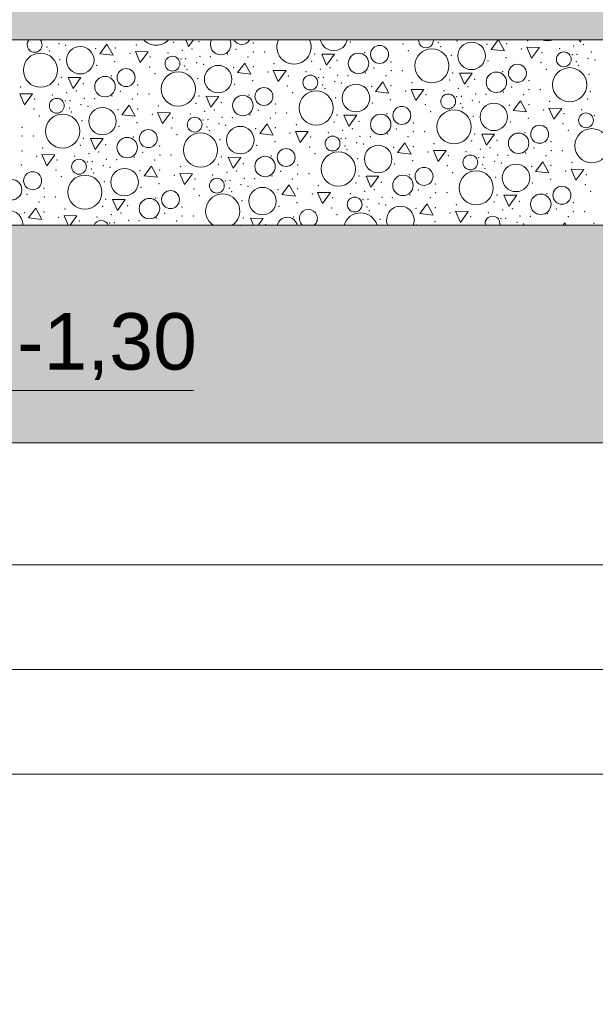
# Model space of a CAD drawing. Header units: millimetres. Extents: x -12989 to 402831, y -50461 to 30884.
# Tile 26 of 175: x 365589 to 367017, y -48653 to -46211. Entities that reach past the tile are written whole.
import ezdxf

# ---------------------------------------------------------------- set-up
doc = ezdxf.new("R2010")
doc.units = ezdxf.units.MM
doc.header["$MEASUREMENT"] = 0
doc.linetypes.add('Wipeout_Contour', pattern=[1000, 0, -1000])
doc.layers.add('A__STROPY', color=7, linetype='Continuous')
doc.layers.add('Nowe_A_WYM', color=7, linetype='Continuous')
doc.layers.add('A__STROPY_Nr_pióra__173', color=7, linetype='Continuous', lineweight=5, true_color=0x6a6a6a)
doc.layers.add('A__STROPY_Nr_pióra__178', color=7, linetype='Continuous', lineweight=5, true_color=0x6a6a6a)
for name, color, linetype, lineweight in [('A__STROPY_Nr_pióra__49', 7, 'Continuous', 15), ('A__STROPY_Nr_pióra__69', 7, 'Continuous', 13), ('Nowe_A_WYM_Nr_pióra__1', 7, 'Continuous', 13), ('Nowe_A_WYM_Nr_pióra__45', 7, 'Continuous', 15), ('Nowe_A_WYM_Nr_pióra__85', 7, 'Continuous', 13)]:
    doc.layers.add(name, color=color, linetype=linetype, lineweight=lineweight)
doc.styles.add('STYL_AUTOMATYCZNY_4', font='arial.ttf')
doc.dimstyles.new('STYL_AUTOMATYCZNY__1', dxfattribs={"dimtxt": 139.999998, "dimasz": 57, "dimexe": 0.18, "dimexo": 0.0625, "dimgap": 0, "dimtad": 1, "dimtih": 1, "dimtoh": 1, "dimdec": 0, "dimlfac": 0.1, "dimzin": 0, "dimdsep": 46, "dimtxsty": 'STYL_AUTOMATYCZNY_4', "dimblk": 'ARROWHEAD_6', "dimblk1": 'ARROWHEAD_6', "dimblk2": 'ARROWHEAD_6', "dimcen": 0.09, "dimse1": 1, "dimse2": 1, "dimclrd": 7, "dimclre": 7, "dimclrt": 7, "dimadec": 0, "dimazin": 0, "dimtfac": 1, "dimtdec": 4, "dimtmove": 0, "dimatfit": 3, "dimfxl": 0, "dimtolj": 1, "dimtzin": 0, "dimarcsym": 0})

# ---------------------------------------------------------------- blocks, each defined once
blk = doc.blocks.new('*X191', base_point=(362576.7, -45960.6))
at = {"layer": 'A__STROPY_Nr_pióra__178', "color": 251, "linetype": 'Continuous', "lineweight": 5, "true_color": 0x6a6a6a}
for p, q in [((366001.5, -46260.6), (366008.5, -46276.7)), ((366008.5, -46276.7), (366020.2, -46260.6)), ((366776.7, -46260.6), (366758.6, -46284.3)), ((366791.9, -46288.2), (366776.8, -46260.6)), ((366977.1, -46260.6), (366979.4, -46266)), ((366979.4, -46266), (366983.3, -46260.6)), ((365805.9, -46271.2), (365787.8, -46295)), ((365821, -46299), (365805.9, -46271.2)), ((366758.6, -46284.3), (366791.9, -46288.2)), ((366847.3, -46279), (366859.3, -46306.4)), ((366878.9, -46279.3), (366847.3, -46279)), ((366859.3, -46306.4), (366878.9, -46279.3)), ((365787.8, -46295), (365821, -46299)), ((365876.4, -46289.7), (365888.4, -46317.2)), ((365908.1, -46290), (365876.4, -46289.7)), ((365888.4, -46317.2), (365908.1, -46290)), ((366338.6, -46296.1), (366350.5, -46323.6)), ((366370.2, -46296.4), (366338.6, -46296.1)), ((366350.5, -46323.6), (366370.2, -46296.4)), ((366147.9, -46318.1), (366129.7, -46341.9)), ((366163, -46345.8), (366147.9, -46318.1)), ((365709.7, -46353.7), (365721.6, -46381.1)), ((365741.3, -46354), (365709.7, -46353.7)), ((365721.6, -46381.1), (365741.3, -46354)), ((366129.7, -46341.9), (366163, -46345.8)), ((366218.4, -46336.6), (366230.4, -46364)), ((366250, -46336.9), (366218.4, -46336.6)), ((366230.4, -46364), (366250, -46336.9)), ((366680.6, -46343), (366692.5, -46370.4)), ((366712.2, -46343.3), (366680.6, -46343)), ((366692.5, -46370.4), (366712.2, -46343.3)), ((366489.9, -46364.9), (366471.7, -46388.7)), ((366505, -46392.7), (366489.9, -46364.9)), ((366560.4, -46383.4), (366572.3, -46410.9)), ((366592, -46383.7), (366560.4, -46383.4)), ((366572.3, -46410.9), (366592, -46383.7)), ((365589.5, -46394.2), (365601.4, -46421.6)), ((365621.1, -46394.5), (365589.5, -46394.2)), ((365601.4, -46421.6), (365621.1, -46394.5)), ((366051.6, -46400.6), (366063.6, -46428)), ((366083.3, -46400.9), (366051.6, -46400.6)), ((366063.6, -46428), (366083.3, -46400.9)), ((366471.7, -46388.7), (366505, -46392.7)), ((365860.9, -46422.5), (365842.8, -46446.3)), ((365876.1, -46450.2), (365860.9, -46422.5)), ((366831.8, -46411.8), (366813.7, -46435.6)), ((366847, -46439.5), (366831.8, -46411.8)), ((366902.4, -46430.3), (366914.3, -46457.7)), ((366934, -46430.6), (366902.4, -46430.3)), ((366914.3, -46457.7), (366934, -46430.6)), ((365842.8, -46446.3), (365876.1, -46450.2)), ((365931.5, -46441), (365943.4, -46468.5)), ((365963.1, -46441.3), (365931.5, -46441)), ((365943.4, -46468.5), (365963.1, -46441.3)), ((366393.6, -46447.4), (366405.6, -46474.9)), ((366425.3, -46447.7), (366393.6, -46447.4)), ((366405.6, -46474.9), (366425.3, -46447.7)), ((366813.7, -46435.6), (366847, -46439.5)), ((366202.9, -46469.3), (366184.8, -46493.2)), ((366218.1, -46497.1), (366202.9, -46469.3)), ((365764.7, -46505), (365776.7, -46532.4)), ((365796.3, -46505.3), (365764.7, -46505)), ((365776.7, -46532.4), (365796.3, -46505.3)), ((366184.8, -46493.2), (366218.1, -46497.1)), ((366273.5, -46487.9), (366285.4, -46515.3)), ((366305.1, -46488.2), (366273.5, -46487.9)), ((366285.4, -46515.3), (366305.1, -46488.2)), ((366735.6, -46494.3), (366747.6, -46521.7)), ((366767.2, -46494.6), (366735.6, -46494.3)), ((366747.6, -46521.7), (366767.2, -46494.6)), ((366544.9, -46516.2), (366526.8, -46540)), ((366560.1, -46544), (366544.9, -46516.2)), ((365644.6, -46545.4), (365656.5, -46572.9)), ((365676.2, -46545.7), (365644.6, -46545.4)), ((365656.5, -46572.9), (365676.2, -46545.7)), ((366106.7, -46551.9), (366118.7, -46579.3)), ((366138.3, -46552.2), (366106.7, -46551.9)), ((366118.7, -46579.3), (366138.3, -46552.2)), ((366526.8, -46540), (366560.1, -46544)), ((366615.5, -46534.7), (366627.4, -46562.2)), ((366647.1, -46535), (366615.5, -46534.7)), ((366627.4, -46562.2), (366647.1, -46535)), ((365916, -46573.8), (365897.9, -46597.6)), ((365931.2, -46601.5), (365916, -46573.8)), ((366886.9, -46563.1), (366868.8, -46586.9)), ((366902.1, -46590.8), (366886.9, -46563.1)), ((365897.9, -46597.6), (365931.2, -46601.5)), ((365986.6, -46592.3), (365998.5, -46619.7)), ((366018.2, -46592.6), (365986.6, -46592.3)), ((365998.5, -46619.7), (366018.2, -46592.6)), ((366448.7, -46598.7), (366460.6, -46626.2)), ((366480.3, -46599), (366448.7, -46598.7)), ((366460.6, -46626.2), (366480.3, -46599)), ((366868.8, -46586.9), (366902.1, -46590.8)), ((366957.5, -46581.6), (366969.4, -46609)), ((366989.1, -46581.9), (366957.5, -46581.6)), ((366969.4, -46609), (366989.1, -46581.9)), ((366258, -46620.6), (366239.9, -46644.5)), ((366273.2, -46648.4), (366258, -46620.6)), ((366239.9, -46644.5), (366273.2, -46648.4)), ((366328.5, -46639.2), (366340.5, -46666.6)), ((366360.2, -46639.5), (366328.5, -46639.2)), ((366340.5, -46666.6), (366360.2, -46639.5)), ((366790.7, -46645.6), (366802.6, -46673)), ((366822.3, -46645.9), (366790.7, -46645.6)), ((366802.6, -46673), (366822.3, -46645.9)), ((365819.8, -46656.3), (365831.7, -46683.7)), ((365851.4, -46656.6), (365819.8, -46656.3)), ((365831.7, -46683.7), (365851.4, -46656.6)), ((366600, -46667.5), (366581.9, -46691.3)), ((366615.1, -46695.3), (366600, -46667.5)), ((365629.1, -46678.2), (365611, -46702)), ((365644.2, -46706), (365629.1, -46678.2)), ((365699.6, -46696.7), (365710, -46720.6)), ((365731.3, -46697), (365699.6, -46696.7)), ((365714.2, -46720.6), (365731.3, -46697)), ((366581.9, -46691.3), (366615.1, -46695.3)), ((366670.5, -46686), (366682.5, -46713.5)), ((366702.2, -46686.3), (366670.5, -46686)), ((366682.5, -46713.5), (366702.2, -46686.3)), ((365611, -46702), (365644.2, -46706)), ((366161.8, -46703.1), (366169.4, -46720.6)), ((366193.4, -46703.4), (366161.8, -46703.1)), ((366181, -46720.6), (366193.4, -46703.4)), ((366942, -46714.4), (366937.2, -46720.6)), ((366945.4, -46720.6), (366942, -46714.4))]:
    blk.add_line(p, q, dxfattribs=at)
for centre, radius in [((365739.6, -46311.2), 34.1), ((366482.2, -46296.7), 22.3), ((366611.8, -46325.1), 42.4), ((366710.5, -46300.4), 34.1), ((365640.9, -46335.8), 42.4), ((365968.3, -46319.7), 18.4), ((366430, -46319.1), 25.4), ((366939.2, -46309), 18.4), ((365853.3, -46354.2), 22.3), ((366081.6, -46358), 34.1), ((366824.2, -46343.5), 22.3), ((366953.7, -46372), 42.4), ((365801, -46376.6), 25.4), ((365982.8, -46382.7), 42.4), ((366310.3, -46366.5), 18.4), ((366771.9, -46365.9), 25.4), ((366195.3, -46401.1), 22.3), ((366423.6, -46404.9), 34.1), ((365681.4, -46424.1), 18.4), ((366143, -46423.5), 25.4), ((366324.8, -46429.6), 42.4), ((366652.3, -46413.4), 18.4), ((365794.7, -46462.4), 34.1), ((366537.3, -46448), 22.3), ((366765.6, -46451.7), 34.1), ((365695.9, -46487.1), 42.4), ((366023.4, -46471), 18.4), ((366485, -46470.4), 25.4), ((366666.8, -46476.4), 42.4), ((366994.3, -46460.3), 18.4), ((366136.7, -46509.3), 34.1), ((366879.3, -46494.8), 22.3), ((367008.8, -46523.3), 42.4), ((365856.1, -46527.9), 25.4), ((365908.4, -46505.5), 22.3), ((366037.9, -46534), 42.4), ((366365.4, -46517.8), 18.4), ((366827, -46517.2), 25.4), ((366250.4, -46552.4), 22.3), ((366478.7, -46556.2), 34.1), ((366198.1, -46574.8), 25.4), ((366379.9, -46580.9), 42.4), ((366707.4, -46564.7), 18.4), ((365736.5, -46575.4), 18.4), ((365849.7, -46613.7), 34.1), ((366592.4, -46599.3), 22.3), ((366820.6, -46603), 34.1), ((365621.5, -46610), 22.3), ((365751, -46638.4), 42.4), ((366078.5, -46622.3), 18.4), ((366540.1, -46621.6), 25.4), ((366721.9, -46627.7), 42.4), ((365569.2, -46632.4), 25.4), ((366191.7, -46660.6), 34.1), ((366934.4, -46646.1), 22.3), ((365963.5, -46656.8), 22.3), ((366420.5, -46669.1), 18.4), ((366882.1, -46668.5), 25.4), ((365911.2, -46679.2), 25.4)]:
    blk.add_circle(centre, radius, dxfattribs=at)
for centre, radius, start, end in [((365626.4, -46272.8), 18.4, 138.3728, 41.6272), ((365927.8, -46231.4), 42.4, 223.4172, 316.5828), ((366088, -46272.2), 25.4, 152.8367, 27.1633), ((366140.3, -46249.8), 22.3, 208.8822, 331.1178), ((366269.8, -46278.3), 42.4, 155.377, 24.623), ((366368.5, -46253.6), 34.1, 191.8477, 348.1523), ((366597.2, -46262.1), 18.4, 175.2958, 4.7042), ((366898.7, -46220.7), 42.4, 249.9958, 290.0042), ((366093, -46685.3), 42.4, 303.7278, 236.2722), ((366533.7, -46707.5), 34.1, 337.3632, 202.6368), ((365562.8, -46718.2), 34.1, 355.9283, 184.0717), ((366253.2, -46726.1), 25.4, 12.4508, 167.5492), ((366305.5, -46703.7), 22.3, 310.7372, 229.2628), ((366435, -46732.1), 42.4, 15.7992, 164.2008), ((366762.4, -46716), 18.4, 345.4568, 194.5432), ((365791.5, -46726.7), 18.4, 19.3391, 160.6609), ((366875.7, -46754.3), 34.1, 81.1866, 98.8134)]:
    blk.add_arc(centre, radius, start, end, dxfattribs=at)
for p in [(365647.3, -46260.9), (366849.2, -46262.3), (365657.1, -46278.6), (365686.6, -46270.4), (365703.4, -46274.3), (365778.1, -46282.4), (365826.7, -46280.5), (365878.3, -46273), (365971.7, -46266.7), (366017.1, -46283.2), (366034.4, -46264.8), (366034.4, -46264.8), (366126.2, -46284), (366168.7, -46268.5), (366409.3, -46266.2), (366540.3, -46270.5), (366628, -46267.8), (366633.6, -46277.2), (366674.3, -46263.6), (366749, -46271.7), (366797.6, -46269.8), (366833.9, -46283), (366928.5, -46282.3), (366964, -46276.1), (366988, -46272.5), (365662.7, -46287.9), (365688.9, -46309.9), (365863, -46293.7), (365913.8, -46303), (365957.6, -46293), (365989.2, -46307.8), (365993.1, -46286.8), (366001.1, -46306.9), (366036.4, -46301.5), (366062, -46302.3), (366105.2, -46295.9), (366155.8, -46302.8), (366169.1, -46290.4), (366196.9, -46290.4), (366321.3, -46295.7), (366445.4, -46292.7), (366553.5, -46287.1), (366659.8, -46299.2), (366796.1, -46304.4), (366884.7, -46292.3), (366960.1, -46297.1), (366972, -46296.2), (366999.5, -46306.5), (367007.3, -46290.8), (367016.3, -46310.4), (365780.4, -46323.8), (365825.2, -46315.1), (365911.4, -46328.1), (365999, -46325.4), (366004.6, -46334.8), (366028.6, -46317.2), (366045.4, -46321.2), (366120.1, -46329.3), (366168.7, -46327.3), (366220.3, -46319.8), (366313.7, -46313.5), (366335.1, -46333.7), (366359.1, -46330), (366376.3, -46311.7), (366376.3, -46311.7), (366468.2, -46330.8), (366510.7, -46315.4), (366751.2, -46313.1), (366882.3, -46317.4), (366895.5, -46334), (366969.9, -46314.7), (366975.5, -46324.1), (365692.4, -46353.3), (365816.5, -46350.3), (365924.6, -46344.7), (366030.9, -46356.8), (366205, -46340.6), (366255.8, -46349.9), (366299.6, -46339.9), (366331.2, -46354.6), (366343, -46353.7), (366378.4, -46348.3), (366404, -46349.1), (366447.2, -46342.7), (366497.8, -46349.6), (366511, -46337.2), (366538.9, -46337.2), (366663.3, -46342.6), (366718.3, -46358.5), (366718.3, -46358.5), (366787.4, -46339.6), (367001.8, -46346.1), (365591.4, -46377.4), (365684.8, -46371.1), (365747.4, -46369.3), (365747.4, -46369.3), (365881.8, -46372.9), (366122.3, -46370.7), (366167.2, -46362), (366253.4, -46374.9), (366341, -46372.3), (366346.6, -46381.7), (366370.5, -46364.1), (366387.3, -46368), (366462.1, -46376.1), (366510.7, -46374.2), (366562.3, -46366.7), (366655.7, -46360.4), (366677.1, -46380.6), (366701.1, -46376.9), (366810.2, -46377.7), (366852.7, -46362.2), (366853, -46384.1), (366880.9, -46384.1), (365626.8, -46407.5), (365670.7, -46397.5), (365706.2, -46391.3), (365730.2, -46387.6), (365749.5, -46405.9), (365775.1, -46406.7), (365818.3, -46400.3), (365839.3, -46388.4), (365868.9, -46407.2), (365882.1, -46394.8), (365910, -46394.8), (366034.4, -46400.1), (366158.5, -46397.2), (366266.6, -46391.5), (366372.9, -46403.7), (366509.2, -46408.9), (366547, -46387.4), (366597.7, -46396.8), (366641.6, -46386.7), (366673.2, -46401.5), (366685, -46400.6), (366720.4, -46395.2), (366746, -46396), (366789.2, -46389.6), (366839.8, -46396.5), (366997.7, -46407.3), (367005.3, -46389.4), (365624.5, -46432.5), (365702.3, -46412.2), (365712.1, -46429.8), (365714.1, -46411.3), (365741.6, -46421.6), (365758.4, -46425.6), (365881.8, -46431.8), (365933.3, -46424.3), (366026.8, -46418), (366089.4, -46416.1), (366089.4, -46416.1), (366223.7, -46419.8), (366464.3, -46417.5), (366595.4, -46421.8), (366683, -46419.1), (366688.6, -46428.5), (366712.5, -46410.9), (366729.3, -46414.9), (366804, -46423), (366852.7, -46421.1), (366904.2, -46413.5), (365637.7, -46449.1), (365717.7, -46439.2), (365833.1, -46433.7), (365918.1, -46445), (365968.8, -46454.3), (366012.7, -46444.3), (366048.2, -46438.1), (366072.2, -46434.5), (366091.5, -46452.8), (366117.1, -46453.6), (366160.3, -46447.2), (366181.3, -46435.3), (366210.9, -46454.1), (366224.1, -46441.7), (366252, -46441.7), (366376.3, -46447), (366500.5, -46444), (366608.6, -46438.4), (366714.9, -46450.5), (366851.2, -46455.7), (366889, -46434.3), (366939.7, -46443.6), (366983.6, -46433.6), (367015.2, -46448.4), (365594.8, -46477.4), (365744, -46461.2), (365835.4, -46475.1), (365880.3, -46466.4), (365966.5, -46479.4), (366044.3, -46459.1), (366054.1, -46476.7), (366056.1, -46458.2), (366083.6, -46468.5), (366100.4, -46472.4), (366175.1, -46480.6), (366223.8, -46478.6), (366275.3, -46471.1), (366368.8, -46464.8), (366414.2, -46481.3), (366431.4, -46463), (366431.4, -46463), (366523.3, -46482.1), (366565.7, -46466.7), (366806.3, -46464.4), (366937.4, -46468.7), (365595.2, -46499.2), (365623, -46499.2), (365747.4, -46504.6), (365871.6, -46501.6), (365979.7, -46496), (366059.7, -46486.1), (366260.1, -46491.8), (366310.8, -46501.2), (366354.6, -46491.2), (366386.3, -46505.9), (366390.2, -46485), (366398.1, -46505), (366433.5, -46499.6), (366459.1, -46500.4), (366502.3, -46494), (366552.9, -46500.9), (366566.1, -46488.5), (366593.9, -46488.5), (366718.3, -46493.9), (366842.5, -46490.9), (366950.6, -46485.3), (365646.4, -46528.7), (365739.9, -46522.4), (365802.5, -46520.6), (365802.5, -46520.6), (365936.8, -46524.2), (366086, -46508.1), (366177.4, -46521.9), (366222.3, -46513.3), (366308.5, -46526.2), (366396.1, -46523.6), (366425.6, -46515.4), (366442.4, -46519.3), (366517.1, -46527.4), (366565.8, -46525.5), (366617.3, -46518), (366710.8, -46511.7), (366756.1, -46528.2), (366773.4, -46509.8), (366773.4, -46509.8), (366865.3, -46529), (366907.7, -46513.5), (365594.9, -46536.2), (365631.2, -46549.4), (365725.7, -46548.8), (365761.3, -46542.6), (365785.2, -46538.9), (365873.4, -46551.6), (365894.4, -46539.7), (365937.2, -46546.1), (365965, -46546.1), (366089.4, -46551.4), (366213.6, -46548.5), (366321.7, -46542.8), (366401.7, -46533), (366427.9, -46555), (366602.1, -46538.7), (366652.8, -46548.1), (366696.6, -46538), (366728.3, -46552.8), (366732.2, -46531.9), (366740.1, -46551.9), (366775.5, -46546.5), (366801.1, -46547.3), (366844.3, -46540.9), (366894.9, -46547.8), (366908.1, -46535.4), (366935.9, -46535.4), (365593.4, -46570.9), (365681.9, -46558.8), (365757.4, -46563.5), (365769.2, -46562.6), (365796.7, -46572.9), (365804.6, -46557.2), (365813.5, -46576.9), (365830.2, -46558), (365924, -46558.5), (365988.4, -46575.5), (366081.9, -46569.3), (366144.5, -46567.4), (366144.5, -46567.4), (366278.8, -46571.1), (366519.4, -46568.8), (366564.2, -46560.2), (366650.5, -46573.1), (366738.1, -46570.4), (366743.7, -46579.8), (366767.6, -46562.2), (366784.4, -46566.2), (366859.1, -46574.3), (366907.8, -46572.3), (366959.3, -46564.8), (365679.6, -46583.8), (365692.8, -46600.4), (365767.2, -46581.1), (365772.8, -46590.5), (365888.2, -46585), (365936.9, -46583.1), (365973.2, -46596.3), (366067.7, -46595.6), (366103.3, -46589.4), (366127.2, -46585.8), (366146.5, -46604), (366215.4, -46598.5), (366236.4, -46586.5), (366279.2, -46593), (366307, -46592.9), (366431.4, -46598.3), (366555.6, -46595.3), (366663.7, -46589.7), (366769.9, -46601.8), (366944.1, -46585.6), (366994.8, -46594.9), (365649.9, -46628.7), (365799, -46612.5), (365890.5, -46626.4), (365935.3, -46617.7), (366023.9, -46605.6), (366099.4, -46610.4), (366109.2, -46628), (366111.2, -46609.5), (366138.7, -46619.8), (366155.5, -46623.7), (366172.1, -46604.8), (366266, -46605.4), (366330.4, -46622.4), (366423.9, -46616.1), (366486.5, -46614.3), (366486.5, -46614.3), (366620.8, -46617.9), (366861.4, -46615.7), (366906.2, -46607), (366992.4, -46619.9), (365607.4, -46644.1), (365650.3, -46650.5), (365678.1, -46650.5), (365926.7, -46652.9), (366021.6, -46630.7), (366034.8, -46647.3), (366114.8, -46637.4), (366230.2, -46631.9), (366278.8, -46629.9), (366315.2, -46643.1), (366365.9, -46652.5), (366409.7, -46642.5), (366445.2, -46636.3), (366469.2, -46632.6), (366488.5, -46650.9), (366514.1, -46651.7), (366557.4, -46645.3), (366578.3, -46633.4), (366608, -46652.2), (366621.2, -46639.8), (366649, -46639.8), (366773.4, -46645.2), (366897.6, -46642.2), (367005.7, -46636.5), (365637.1, -46662.9), (365794.9, -46673.7), (365802.5, -46655.9), (365857.6, -46671.8), (365857.6, -46671.8), (365991.9, -46675.5), (366141, -46659.4), (366232.5, -46673.2), (366277.3, -46664.6), (366363.5, -46677.5), (366441.4, -46657.2), (366451.2, -46674.9), (366453.2, -46656.3), (366480.7, -46666.7), (366497.5, -46670.6), (366620.8, -46676.8), (366672.4, -46669.3), (366765.8, -46663), (366828.5, -46661.1), (366828.5, -46661.1), (366962.8, -46664.8), (365601.3, -46689.4), (365649.9, -46687.5), (365686.3, -46700.7), (365701.5, -46680), (365780.8, -46700), (365816.3, -46693.9), (365840.3, -46690.2), (365949.4, -46691), (365992.3, -46697.4), (366020.1, -46697.4), (366268.7, -46699.7), (366376.7, -46694.1), (366456.8, -46684.2), (366572.2, -46678.7), (366657.1, -46690), (366707.9, -46699.3), (366751.7, -46689.3), (366787.2, -46683.1), (366811.2, -46679.5), (366830.5, -46697.8), (366856.1, -46698.6), (366899.4, -46692.2), (366920.3, -46680.3), (366950, -46699.1), (366963.2, -46686.7), (366991, -46686.7), (365737, -46710.1), (365812.4, -46714.8), (365824.3, -46713.9), (365859.6, -46708.5), (365885.2, -46709.3), (365928.5, -46702.9), (365979.1, -46709.8), (366136.9, -46720.6), (366144.5, -46702.7), (366199.6, -46718.7), (366199.6, -46718.7), (366483, -46706.2), (366574.5, -46720.1), (366619.3, -46711.4), (366783.3, -46704.1), (366795.2, -46703.2), (366822.7, -46713.5), (366839.5, -46717.5), (367014.4, -46716.1)]:
    blk.add_point(p, dxfattribs=at)
blk = doc.blocks.new('ElemPrzekroju_175_1', base_point=(362576.7, -45960.6))
at = {"color": 254, "linetype": 'Wipeout_Contour', "lineweight": 0, "ltscale": 1533413.819197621}
blk.add_wipeout([(362356.7, -46160.6), (362356.7, -46260.6), (398746.7, -46260.6), (398746.7, -46160.6)], dxfattribs=at).dxf.layer = 'A__STROPY'
at = {"color": 254, "linetype": 'Wipeout_Contour', "lineweight": 0, "ltscale": 1533794.246621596}
blk.add_wipeout([(398746.7, -46720.6), (362356.7, -46720.6), (362356.7, -47260.6), (398746.7, -47260.6)], dxfattribs=at).dxf.layer = 'A__STROPY'
at = {"layer": 'A__STROPY_Nr_pióra__173', "linetype": 'Continuous', "lineweight": 5, "true_color": 0x6a6a6a}
h = blk.add_hatch(dxfattribs=at)
h.set_pattern_fill('Grunt_0001', color=251, style=0, pattern_type=2)
h.set_pattern_definition([(45, (362576.75, -45960.59), (-95.4594, 95.4594), []), (45, (362544.93, -45928.77), (-190.9188, 190.9188), []), (45, (362513.1, -45896.95), (-190.9188, 190.9188), []), (135, (362481.29, -45865.132), (31.819805, 31.819805), [135, -135])])
h.paths.add_polyline_path([(398746.7, -46720.6), (362356.7, -46720.6), (362356.7, -47260.6), (398746.7, -47260.6)])
at = {"layer": 'A__STROPY_Nr_pióra__178', "linetype": 'Continuous', "lineweight": 5, "true_color": 0x6a6a6a}
h = blk.add_hatch(dxfattribs=at)
h.set_pattern_fill('Chudy_beton_B15_I_WSC_0001', color=251, style=0, pattern_type=2)
h.set_pattern_definition([(0, (362576.75, -45960.6), (0, 233.8269), [14.625, -120.375]), (0, (362644.25, -45843.68), (0, 233.8269), [14.625, -120.375]), (60, (362576.75, -45960.6), (-202.5, 116.9134), [14.625, -120.375]), (60, (362711.75, -45960.6), (-202.5, 116.9134), [14.625, -120.375]), (120, (362591.37, -45960.6), (202.5, 116.9134), [14.625, -120.375]), (120, (362726.37, -45960.6), (202.5, 116.9134), [14.625, -120.375]), (0, (362576.75, -45938.09), (0, 45), [0, -45, 0, -67.5]), (45, (362599.25, -45938.09), (-31.819805, 31.819805), [0, -33.75, 0, -56.25])])
h.paths.add_polyline_path([(362356.7, -46160.6), (362356.7, -46260.6), (398746.7, -46260.6), (398746.7, -46160.6)])
at = {"layer": 'A__STROPY_Nr_pióra__69', "color": 7, "linetype": 'Continuous', "lineweight": 13}
blk.add_line((398746.7, -47260.6), (362356.7, -47260.6), dxfattribs=at)
at = {"color": 254, "linetype": 'Wipeout_Contour', "lineweight": 0, "ltscale": 1533549.791415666}
blk.add_wipeout([(362356.7, -46720.6), (398746.7, -46720.6), (398746.7, -46260.6), (362356.7, -46260.6)], dxfattribs=at).dxf.layer = 'A__STROPY'
at = {"layer": 'A__STROPY_Nr_pióra__49', "color": 7, "linetype": 'Continuous', "lineweight": 15}
for p, q in [((398746.7, -46260.6), (362356.7, -46260.6)), ((398746.7, -46720.6), (362356.7, -46720.6))]:
    blk.add_line(p, q, dxfattribs=at)
at = {"layer": 'A__STROPY', "lineweight": 0}
blk.add_blockref('*X191', (362576.7, -45960.6), dxfattribs=at)
blk = doc.blocks.new('*D346', base_point=(362576.7, -45960.6))
at = {"layer": 'Nowe_A_WYM_Nr_pióra__45', "color": 7, "linetype": 'Continuous', "lineweight": 15}
for p, q in [((362206.7, -47532.6), (362146.7, -47592.6)), ((362386.7, -47532.6), (362326.7, -47592.6))]:
    blk.add_line(p, q, dxfattribs=at)
at = {"layer": 'Nowe_A_WYM_Nr_pióra__85', "color": 7, "linetype": 'Continuous', "lineweight": 13}
for p, q in [((362356.7, -47618.8), (362356.7, -47506.3)), ((362176.7, -47562.6), (362356.7, -47562.6)), ((362356.7, -47562.6), (398746.7, -47562.6))]:
    blk.add_line(p, q, dxfattribs=at)
blk = doc.blocks.new('ARROWHEAD_6')
at = {"color": 0, "linetype": 'Continuous', "lineweight": 0}
for p, q in [((-0.5, -0.5), (0.5, 0.5)), ((0, 0), (-1, 0))]:
    blk.add_line(p, q, dxfattribs=at)
blk = doc.blocks.new('*D347', base_point=(362576.7, -45960.6))
at = {"layer": 'Nowe_A_WYM_Nr_pióra__45', "color": 7, "linetype": 'Continuous', "lineweight": 15}
for p, q in [((362386.7, -47532.6), (362326.7, -47592.6)), ((398776.7, -47532.6), (398716.7, -47592.6))]:
    blk.add_line(p, q, dxfattribs=at)
at = {"layer": 'Nowe_A_WYM_Nr_pióra__85', "color": 7, "linetype": 'Continuous', "lineweight": 13}
for p, q in [((398746.7, -47618.8), (398746.7, -47506.3)), ((362356.7, -47562.6), (398746.7, -47562.6))]:
    blk.add_line(p, q, dxfattribs=at)
at = {"layer": 'Nowe_A_WYM_Nr_pióra__1', "color": 7, "lineweight": 13, "char_height": 140, "attachment_point": 7, "style": 'STYL_AUTOMATYCZNY_4'}
for s, insert in [('\\A1;{\\pql;\\fArial|b0|i0|c238|p0;\\W1.000000;18}', (362386.7, -47534.6)), ('\\A1;{\\pql;\\fArial|b0|i0|c238|p0;\\W1.000000;3\xa0639}', (380311.5, -47534.6)), ('\\A1;{\\pql;\\fArial|b0|i0|c238|p0;\\W1.000000;18}', (398503.2, -47534.6))]:
    blk.add_mtext(s, dxfattribs=dict(at, insert=insert))
blk = doc.blocks.new('*D350', base_point=(362576.7, -45960.6))
at = {"layer": 'Nowe_A_WYM_Nr_pióra__45', "color": 7, "linetype": 'Continuous', "lineweight": 15}
for p, q in [((362106.7, -47792.6), (362046.7, -47852.6)), ((362377.1, -47792.6), (362317.1, -47852.6))]:
    blk.add_line(p, q, dxfattribs=at)
at = {"layer": 'Nowe_A_WYM_Nr_pióra__85', "color": 7, "linetype": 'Continuous', "lineweight": 13}
for p, q in [((362076.7, -47878.8), (362076.7, -47766.3)), ((362347.1, -47878.8), (362347.1, -47766.3)), ((362031.7, -47822.6), (362076.7, -47822.6)), ((362076.7, -47822.6), (362347.1, -47822.6)), ((362347.1, -47822.6), (368410.1, -47822.6))]:
    blk.add_line(p, q, dxfattribs=at)
at = {"layer": 'Nowe_A_WYM_Nr_pióra__1', "color": 7, "lineweight": 13, "insert": (361833.2, -47794.6), "char_height": 140, "attachment_point": 7, "style": 'STYL_AUTOMATYCZNY_4'}
blk.add_mtext('\\A1;{\\pql;\\fArial|b0|i0|c238|p0;\\W1.000000;27}', dxfattribs=at)
blk = doc.blocks.new('*D351', base_point=(362576.7, -45960.6))
at = {"layer": 'Nowe_A_WYM_Nr_pióra__45', "color": 7, "linetype": 'Continuous', "lineweight": 15}
for p, q in [((362377.1, -47792.6), (362317.1, -47852.6)), ((368440.1, -47792.6), (368380.1, -47852.6))]:
    blk.add_line(p, q, dxfattribs=at)
at = {"layer": 'Nowe_A_WYM_Nr_pióra__85', "color": 7, "linetype": 'Continuous', "lineweight": 13}
for p, q in [((368410.1, -47878.8), (368410.1, -47766.3)), ((362347.1, -47822.6), (368410.1, -47822.6)), ((368410.1, -47822.6), (374493.4, -47822.6))]:
    blk.add_line(p, q, dxfattribs=at)
at = {"layer": 'Nowe_A_WYM_Nr_pióra__1', "color": 7, "lineweight": 13, "insert": (365218.4, -47794.6), "char_height": 140, "attachment_point": 7, "style": 'STYL_AUTOMATYCZNY_4'}
blk.add_mtext('\\A1;{\\pql;\\fArial|b0|i0|c238|p0;\\W1.000000;606}', dxfattribs=at)
blk = doc.blocks.new('*D358', base_point=(362576.7, -45960.6))
at = {"layer": 'Nowe_A_WYM_Nr_pióra__45', "color": 7, "linetype": 'Continuous', "lineweight": 15}
for p, q in [((362106.7, -48052.6), (362046.7, -48112.6)), ((398996.7, -48112.6), (399056.7, -48052.6))]:
    blk.add_line(p, q, dxfattribs=at)
at = {"layer": 'Nowe_A_WYM_Nr_pióra__85', "color": 7, "linetype": 'Continuous', "lineweight": 13}
for p, q in [((362076.7, -48138.8), (362076.7, -48026.3)), ((399026.7, -48138.8), (399026.7, -48026.3)), ((362031.7, -48082.6), (362076.7, -48082.6)), ((362076.7, -48082.6), (399026.7, -48082.6)), ((399026.7, -48082.6), (399071.7, -48082.6))]:
    blk.add_line(p, q, dxfattribs=at)
at = {"layer": 'Nowe_A_WYM_Nr_pióra__1', "color": 7, "lineweight": 13, "insert": (380311.5, -48054.6), "char_height": 140, "attachment_point": 7, "style": 'STYL_AUTOMATYCZNY_4'}
blk.add_mtext('\\A1;{\\pql;\\fArial|b0|i0|c238|p0;\\W1.000000;3\xa0695}', dxfattribs=at)
blk = doc.blocks.new('Wymiary_9_1', base_point=(365518.3, -47260.6))
at = {"layer": 'Nowe_A_WYM_Nr_pióra__45', "linetype": 'Continuous', "lineweight": 15}
for points in [[(365518.3, -46160.6), (365518.3, -46030.6), (365388.3, -46030.6)], [(365518.3, -47260.6), (365518.3, -47130.6), (365388.3, -47130.6)]]:
    blk.add_hatch(color=7, dxfattribs=at).paths.add_polyline_path(points)
at = {"layer": 'Nowe_A_WYM_Nr_pióra__45', "color": 7, "linetype": 'Continuous', "lineweight": 15}
for p, q in [((365518.3, -46160.6), (365518.3, -45640.6)), ((365518.3, -46160.6), (365388.3, -46030.6)), ((365388.3, -46030.6), (365518.3, -46030.6)), ((365518.3, -46030.6), (366020.9, -46030.6)), ((365518.3, -47260.6), (365518.3, -46740.6)), ((365518.3, -47260.6), (365388.3, -47130.6)), ((365388.3, -47130.6), (365518.3, -47130.6)), ((365518.3, -47130.6), (366020.9, -47130.6))]:
    blk.add_line(p, q, dxfattribs=at)
at = {"layer": 'Nowe_A_WYM_Nr_pióra__85', "color": 7, "linetype": 'Continuous', "lineweight": 13}
for p, q in [((365518.3, -46160.6), (365420.8, -46160.6)), ((365518.3, -46160.6), (365615.8, -46160.6)), ((365518.3, -47260.6), (365420.8, -47260.6)), ((365518.3, -47260.6), (365615.8, -47260.6))]:
    blk.add_line(p, q, dxfattribs=at)
at = {"layer": 'Nowe_A_WYM_Nr_pióra__1', "color": 7, "lineweight": 13, "char_height": 140, "attachment_point": 7, "style": 'STYL_AUTOMATYCZNY_4'}
for s, insert in [('\\A1;{\\pql;\\fArial|b0|i0|c238|p0;\\W1.000000;-0,20}', (365583.3, -46004.6)), ('\\A1;{\\pql;\\fArial|b0|i0|c238|p0;\\W1.000000;-1,30}', (365583.3, -47104.6))]:
    blk.add_mtext(s, dxfattribs=dict(at, insert=insert))

msp = doc.modelspace()

# ---------------------------------------------------------------- block references
at = {"layer": 'A__STROPY', "lineweight": 0}
msp.add_blockref('ElemPrzekroju_175_1', (362576.7, -45960.6), dxfattribs=at)

# ---------------------------------------------------------------- dimensions: what is measured, and where the dimension line sits
at = {"layer": 'Nowe_A_WYM', "color": 7, "linetype": 'Continuous', "lineweight": 13}
dim = msp.add_linear_dim(base=(368410.1, -47822.6), p1=(362347.1, -50210.6), p2=(368410.1, -48610.7), dimstyle='STYL_AUTOMATYCZNY__1', dxfattribs=at)
dim.commit()
dim.dimension.update_dxf_attribs({"geometry": '*D351', "text_midpoint": (365378.2, -47724.6), "dimtype": 160})

# ---------------------------------------------------------------- next in the draw order: block references
msp.add_blockref('Wymiary_9_1', (365518.3, -47260.6), dxfattribs=at)

# ---------------------------------------------------------------- next in the draw order: dimensions: what is measured, and where the dimension line sits
for base, p1, p2, picture, middle in [((362347.1, -47822.6), (362076.7, -46860.6), (362347.1, -50210.6), '*D350', (361939.7, -47724.6)), ((399026.7, -48082.6), (362076.7, -46860.6), (399026.7, -46860.6), '*D358', (380551.7, -47984.6)), ((362356.7, -47562.6), (362176.7, -46860.6), (362356.7, -46860.6), '*D346', (362493.3, -47464.6)), ((398746.7, -47562.6), (362356.7, -46860.6), (398746.7, -46860.6), '*D347', (380551.7, -47464.6))]:
    dim = msp.add_linear_dim(base=base, p1=p1, p2=p2, dimstyle='STYL_AUTOMATYCZNY__1', dxfattribs=at)
    dim.commit()
    dim.dimension.update_dxf_attribs({"geometry": picture, "text_midpoint": middle, "dimtype": 160})

doc.saveas('drawing.dxf')
